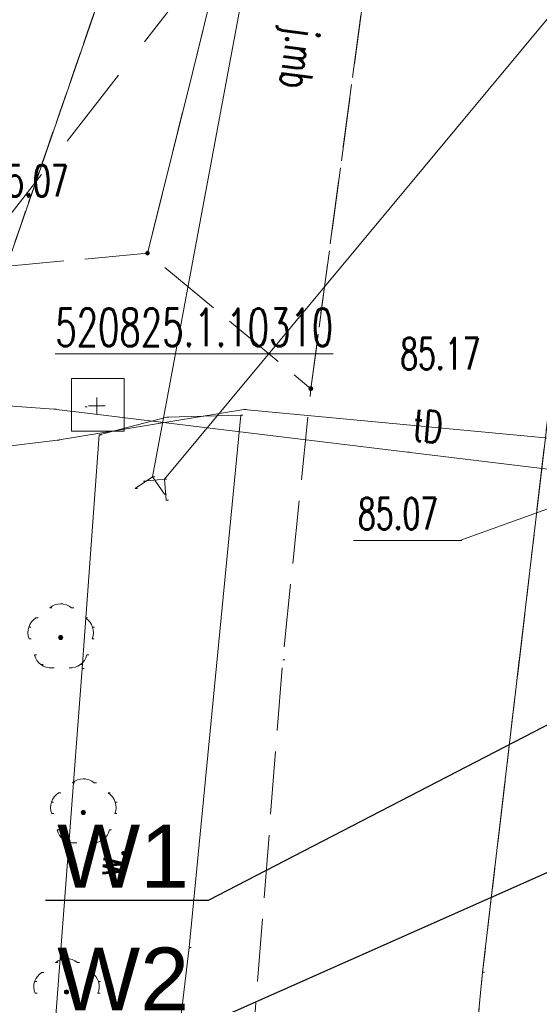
# Model space of a CAD drawing. Extents: x -134780 to 5540120, y 74663 to 5964901.
# Tile 25 of 84: x 5539528 to 5539541, y 5961349 to 5961373. Entities that reach past the tile are written whole.
import ezdxf
from ezdxf import colors
from ezdxf.entities.mleader import LeaderData, LeaderLine
from ezdxf.math import Vec2, Vec3

# ---------------------------------------------------------------- set-up
doc = ezdxf.new("R2010")
doc.units = 0
doc.header["$MEASUREMENT"] = 0
doc.set_wipeout_variables(frame=1)
for name, pattern in [('L_0_03', [1, 0.5, -0.5]), ('L_0_06', [2, 1.5, -0.5]), ('L_0_0C', [3, 2, -1]), ('Wipeout_Contour', [1000, 0, -1000])]:
    doc.linetypes.add(name, pattern=pattern)
for name, color, linetype, lineweight in [('#opisy', 7, 'Continuous', 0), ('0_Nr_Pióra__7', 7, 'Continuous', 13), ('131_Punkt_osnowy_pomiarowej_Nr_Pióra__7', 7, 'Continuous', 13), ('ARCH MAPA RUSINOWO_Nr_Pióra__60', 230, 'Continuous', 211), ('drzewo_lisciaste_Nr_Pióra__7', 7, 'Continuous', 13), ('jezdnia_Atr17_Nr_Pióra__7', 7, 'Continuous', 13), ('jezdnia_Nr_Pióra__7', 7, 'Continuous', 13), ('kraweznik_Nr_Pióra__7', 7, 'Continuous', 13), ('mapa', 7, 'Continuous', 13), ('pikieta_sztuczna_Atr2_Nr_Pióra__7', 7, 'Continuous', 13), ('pikieta_sztuczna_Nr_Pióra__7', 7, 'Continuous', 13), ('przepust_Nr_Pióra__7', 7, 'Continuous', 13), ('przewod_telekomunikacyjny_podziemny_Atr1_Nr_Pióra__7', 7, 'Continuous', 13), ('przewod_telekomunikacyjny_podziemny_Nr_Pióra__7', 7, 'Continuous', 13), ('przewod_wodociagowy_Nr_Pióra__7', 7, 'Continuous', 13), ('row_melioracyjny__poligon__Atr17_Nr_Pióra__7', 7, 'Continuous', 13), ('row_melioracyjny__poligon__Nr_Pióra__7', 7, 'Continuous', 13), ('rzedna_Atr2_Nr_Pióra__7', 7, 'Continuous', 13), ('Szczegolowa_osnowa_geodezyjna_pozioma_Atr103_Nr_Pióra__7', 7, 'Continuous', 13), ('Szczegolowa_osnowa_geodezyjna_pozioma_Nr_Pióra__7', 7, 'Continuous', 13), ('trawnik_Nr_Pióra__7', 7, 'Continuous', 13), ('Zakres_Nr_Pióra__7', 7, 'Continuous', 13), ('zasuwa_lub_zawor_Nr_Pióra__7', 7, 'Continuous', 13)]:
    doc.layers.add(name, color=color, linetype=linetype, lineweight=lineweight)
doc.layers.add('218_kontur_uzytku_gruntowego_Nr_Pióra__3', color=7, linetype='Continuous', lineweight=18, true_color=0xff6600)
doc.layers.add('219_dzialka_ewidencyjna_Nr_Pióra__96', color=7, linetype='Continuous', lineweight=13, true_color=0x00d59f)
doc.layers.add('Szczegolowa_osnowa_geodezyjna_pozioma', color=7, linetype='Continuous')
doc.styles.add('GENERATED_STYLE_7', font='Simplex.shx', dxfattribs={"bigfont": 'BIGFONT.SHX'})
doc.styles.get("Standard").update_dxf_attribs({"font": 'txt', "bigfont": 'BIGFONT.SHX'})

# ---------------------------------------------------------------- blocks, each defined once
blk = doc.blocks.new('mapa')
at = {"layer": 'drzewo_lisciaste_Nr_Pióra__7', "linetype": 'Continuous'}
for points in [[(5539529.22, 5961358.18, 1), (5539529.22, 5961358.28, 1)], [(5539529.76, 5961354.01, 1), (5539529.76, 5961354.11, 1)], [(5539529.36, 5961349.73, 1), (5539529.36, 5961349.83, 1)]]:
    blk.add_hatch(color=252, dxfattribs=at).paths.add_polyline_path(points, flags=0)
at = {"layer": 'pikieta_sztuczna_Nr_Pióra__7', "linetype": 'Continuous'}
for points in [[(5539531.29, 5961367.345, 1), (5539531.29, 5961367.435, 1)], [(5539535.18, 5961364.115, 1), (5539535.18, 5961364.205, 1)]]:
    blk.add_hatch(color=252, dxfattribs=at).paths.add_polyline_path(points, flags=0)
at = {"layer": '0_Nr_Pióra__7', "color": 252, "linetype": 'Continuous'}
for p, q in [((5539531.29, 5961367.39), (5539531.34, 5961367.39)), ((5539531.29, 5961367.39), (5539531.34, 5961367.39)), ((5539535.18, 5961364.16), (5539535.23, 5961364.16)), ((5539535.18, 5961364.16), (5539535.23, 5961364.16)), ((5539529.06, 5961363.67), (5539529.11, 5961363.67)), ((5539531.75, 5961363.48), (5539531.8, 5961363.48)), ((5539533.51, 5961363.53), (5539533.56, 5961363.53)), ((5539533.58, 5961363.66), (5539533.63, 5961363.66)), ((5539529.14, 5961362.93), (5539529.19, 5961362.93)), ((5539537.48, 5961362.65), (5539537.53, 5961362.65)), ((5539531.191, 5961361.954), (5539531.241, 5961361.954)), ((5539531.41, 5961362.06), (5539531.46, 5961362.06)), ((5539531.69, 5961362), (5539531.74, 5961362)), ((5539530.997, 5961361.777), (5539531.047, 5961361.777)), ((5539531.693, 5961361.647), (5539531.743, 5961361.647)), ((5539531.736, 5961361.501), (5539531.786, 5961361.501)), ((5539536.193, 5961360.54), (5539536.243, 5961360.54)), ((5539538.73, 5961360.54), (5539538.78, 5961360.54)), ((5539529.22, 5961359.03), (5539529.27, 5961359.03)), ((5539528.959, 5961358.933), (5539529.009, 5961358.933)), ((5539529.481, 5961358.933), (5539529.531, 5961358.933)), ((5539528.632, 5961358.696), (5539528.682, 5961358.696)), ((5539529.808, 5961358.696), (5539529.858, 5961358.696)), ((5539528.46, 5961358.478), (5539528.51, 5961358.478)), ((5539529.98, 5961358.478), (5539530.03, 5961358.478)), ((5539528.471, 5961358.201), (5539528.521, 5961358.201)), ((5539529.22, 5961358.23), (5539529.27, 5961358.23)), ((5539529.969, 5961358.201), (5539530.019, 5961358.201)), ((5539528.596, 5961357.815), (5539528.646, 5961357.815)), ((5539529.844, 5961357.815), (5539529.894, 5961357.815)), ((5539534.51, 5961357.7), (5539534.56, 5961357.7)), ((5539528.75, 5961357.582), (5539528.8, 5961357.582)), ((5539529.019, 5961357.507), (5539529.069, 5961357.507)), ((5539529.421, 5961357.507), (5539529.471, 5961357.507)), ((5539529.69, 5961357.582), (5539529.74, 5961357.582)), ((5539529.73, 5961357.49), (5539529.78, 5961357.49)), ((5539529.76, 5961354.86), (5539529.81, 5961354.86)), ((5539529.499, 5961354.763), (5539529.549, 5961354.763)), ((5539530.021, 5961354.763), (5539530.071, 5961354.763)), ((5539529.172, 5961354.526), (5539529.222, 5961354.526)), ((5539530.348, 5961354.526), (5539530.398, 5961354.526)), ((5539529, 5961354.308), (5539529.05, 5961354.308)), ((5539530.52, 5961354.308), (5539530.57, 5961354.308)), ((5539529.011, 5961354.031), (5539529.061, 5961354.031)), ((5539529.76, 5961354.06), (5539529.81, 5961354.06)), ((5539530.509, 5961354.031), (5539530.559, 5961354.031)), ((5539529.136, 5961353.645), (5539529.186, 5961353.645)), ((5539530.384, 5961353.645), (5539530.434, 5961353.645)), ((5539529.29, 5961353.412), (5539529.34, 5961353.412)), ((5539530.23, 5961353.412), (5539530.28, 5961353.412)), ((5539529.559, 5961353.337), (5539529.609, 5961353.337)), ((5539529.961, 5961353.337), (5539530.011, 5961353.337)), ((5539532.28, 5961350.84), (5539532.33, 5961350.84)), ((5539529.36, 5961350.58), (5539529.41, 5961350.58)), ((5539529.099, 5961350.483), (5539529.149, 5961350.483)), ((5539529.621, 5961350.483), (5539529.671, 5961350.483)), ((5539528.772, 5961350.246), (5539528.822, 5961350.246)), ((5539529.948, 5961350.246), (5539529.998, 5961350.246)), ((5539539.27, 5961350.25), (5539539.32, 5961350.25)), ((5539528.6, 5961350.028), (5539528.65, 5961350.028)), ((5539530.12, 5961350.028), (5539530.17, 5961350.028)), ((5539528.611, 5961349.751), (5539528.661, 5961349.751)), ((5539529.36, 5961349.78), (5539529.41, 5961349.78)), ((5539530.109, 5961349.751), (5539530.159, 5961349.751))]:
    blk.add_line(p, q, dxfattribs=at)
at = {"layer": 'drzewo_lisciaste_Nr_Pióra__7', "color": 252, "linetype": 'Continuous'}
for centre in [(5539529.22, 5961358.23), (5539529.76, 5961354.06), (5539529.36, 5961349.78)]:
    blk.add_circle(centre, 0.05, dxfattribs=at)
for centre, start, end in [((5539529.22, 5961358.63), 49.272, 130.728), ((5539528.84, 5961358.354), 121.308, 202.548), ((5539529.6, 5961358.354), 337.452, 58.692), ((5539528.985, 5961357.906), 193.221, 274.871), ((5539529.455, 5961357.906), 265.129, 346.779), ((5539529.76, 5961354.46), 49.272, 130.728), ((5539529.38, 5961354.184), 121.308, 202.548), ((5539530.14, 5961354.184), 337.452, 58.692), ((5539529.525, 5961353.736), 193.221, 274.871), ((5539529.995, 5961353.736), 265.129, 346.779), ((5539529.36, 5961350.18), 49.272, 130.728), ((5539528.98, 5961349.904), 121.308, 202.548), ((5539529.74, 5961349.904), 337.452, 58.692)]:
    blk.add_arc(centre, 0.4, start, end, dxfattribs=at)
at = {"layer": 'jezdnia_Nr_Pióra__7', "color": 252, "linetype": 'L_0_06', "flags": 128}
blk.add_lwpolyline([(5539537.17, 5961379.01), (5539535.18, 5961364.16), (5539531.29, 5961367.39), (5539533.72, 5961377.16)], close=True, dxfattribs=at)
blk.add_lwpolyline([(5539513.451, 5961368.798), (5539519.13, 5961371.29), (5539525.38, 5961373.91), (5539533.72, 5961377.16), (5539531.29, 5961367.39), (5539518.89, 5961366.23), (5539513.451, 5961364.717)], dxfattribs=at)
at = {"layer": 'kraweznik_Nr_Pióra__7', "color": 252, "linetype": 'Continuous', "flags": 128}
blk.add_lwpolyline([(5539535.43, 5961273.08), (5539535.77, 5961288.6), (5539535.88, 5961291.71), (5539536.1, 5961297.03), (5539536.36, 5961303.63), (5539536.62, 5961311.58), (5539536.89, 5961318.2), (5539537.08, 5961322.75), (5539537.78, 5961334.89), (5539539.27, 5961350.25), (5539540.91, 5961364.2), (5539541.27, 5961367.82), (5539542.32, 5961378), (5539542.51, 5961379.21), (5539543.29, 5961381.17), (5539544.97, 5961391.79), (5539547.33, 5961407.23), (5539550.22, 5961425.23)], dxfattribs=at)
at = {"layer": 'pikieta_sztuczna_Nr_Pióra__7', "color": 252, "linetype": 'Continuous'}
for centre in [(5539531.29, 5961367.39), (5539535.18, 5961364.16)]:
    blk.add_circle(centre, 0.045, dxfattribs=at)
at = {"layer": 'przepust_Nr_Pióra__7', "color": 252, "linetype": 'Continuous', "flags": 128}
for points in [[(5539531.69, 5961362), (5539546.35, 5961379.64)], [(5539534.62, 5961379.31), (5539531.41, 5961362.06)], [(5539531.41, 5961362.06), (5539530.997, 5961361.777)], [(5539531.69, 5961362), (5539531.191, 5961361.954)], [(5539531.41, 5961362.06), (5539531.693, 5961361.647)], [(5539531.69, 5961362), (5539531.736, 5961361.501)]]:
    blk.add_lwpolyline(points, dxfattribs=at)
at = {"layer": 'rzedna_Atr2_Nr_Pióra__7', "color": 252, "linetype": 'Continuous', "flags": 128}
blk.add_lwpolyline([(5539542.79, 5961362), (5539538.73, 5961360.54), (5539536.193, 5961360.54)], dxfattribs=at)
at = {"layer": 'trawnik_Nr_Pióra__7', "color": 252, "linetype": 'L_0_03', "flags": 128}
blk.add_lwpolyline([(5539539.27, 5961350.25), (5539540.91, 5961364.2), (5539541.27, 5961367.82), (5539544.9, 5961369.91), (5539545.1, 5961369.46), (5539543.99, 5961355.05), (5539543.24, 5961344.35), (5539542.58, 5961334.77), (5539541.61, 5961324.19), (5539540.71, 5961316.91), (5539539.76, 5961317.09), (5539538.61, 5961317.26), (5539537.78, 5961317.62), (5539536.89, 5961318.2), (5539537.08, 5961322.75), (5539537.78, 5961334.89)], close=True, dxfattribs=at)
at = {"layer": 'jezdnia_Atr17_Nr_Pióra__7', "color": 252, "linetype": 'Continuous', "insert": (5539535.371, 5961372.712), "char_height": 0.75, "attachment_point": 1, "rotation": 262.4, "style": 'GENERATED_STYLE_7'}
blk.add_mtext('{\\W0.660000x;j.mb}', dxfattribs=at)
at = {"layer": 'pikieta_sztuczna_Atr2_Nr_Pióra__7', "color": 252, "linetype": 'Continuous', "char_height": 0.75, "attachment_point": 1, "style": 'GENERATED_STYLE_7'}
for s, insert in [('{\\W0.660000x;85.07}', (5539527.499, 5961369.488)), ('{\\W0.660000x;85.17}', (5539537.309, 5961365.368))]:
    blk.add_mtext(s, dxfattribs=dict(at, insert=insert))
at = {"layer": 'przewod_telekomunikacyjny_podziemny_Atr1_Nr_Pióra__7', "color": 252, "linetype": 'Continuous', "insert": (5539537.656, 5961363.668), "char_height": 0.75, "attachment_point": 1, "rotation": 354.7, "style": 'GENERATED_STYLE_7'}
blk.add_mtext('{\\W0.660000x;tD}', dxfattribs=at)
at = {"layer": 'row_melioracyjny__poligon__Atr17_Nr_Pióra__7', "color": 252, "linetype": 'Continuous', "insert": (5539529.96, 5961352.571), "char_height": 0.75, "attachment_point": 1, "rotation": 85.7, "style": 'GENERATED_STYLE_7'}
blk.add_mtext('{\\W0.660000x;w.}', dxfattribs=at)
at = {"layer": 'rzedna_Atr2_Nr_Pióra__7', "color": 252, "linetype": 'Continuous', "insert": (5539536.302, 5961361.556), "char_height": 0.75, "attachment_point": 1, "style": 'GENERATED_STYLE_7'}
blk.add_mtext('{\\W0.660000x;85.07}', dxfattribs=at)
at = {"layer": 'Szczegolowa_osnowa_geodezyjna_pozioma_Atr103_Nr_Pióra__7', "color": 252, "linetype": 'Continuous', "insert": (5539529.093, 5961366.07), "char_height": 0.9, "attachment_point": 1, "style": 'GENERATED_STYLE_7'}
blk.add_mtext('{\\W0.660000x;\\L520825.1.10310}', dxfattribs=at)
at = {"color": 252, "linetype": 'Wipeout_Contour', "lineweight": 0, "ltscale": 920110.044362}
blk.add_wipeout([(5539529.48, 5961364.4), (5539529.48, 5961363.15), (5539530.73, 5961363.15), (5539530.73, 5961364.4)], dxfattribs=at).dxf.layer = 'Szczegolowa_osnowa_geodezyjna_pozioma'
at = {"layer": 'Szczegolowa_osnowa_geodezyjna_pozioma_Nr_Pióra__7', "color": 252, "linetype": 'Continuous', "flags": 128}
blk.add_lwpolyline([(5539529.48, 5961364.4), (5539529.48, 5961363.15), (5539530.73, 5961363.15), (5539530.73, 5961364.4)], close=True, dxfattribs=at)
at = {"color": 252, "linetype": 'Wipeout_Contour', "lineweight": 0, "ltscale": 920110.044362}
blk.add_wipeout([(5539529.48, 5961364.4), (5539529.48, 5961363.15), (5539530.73, 5961363.15), (5539530.73, 5961364.4)], dxfattribs=at).dxf.layer = 'Szczegolowa_osnowa_geodezyjna_pozioma'
at = {"layer": '0_Nr_Pióra__7', "color": 252, "linetype": 'Continuous'}
blk.add_line((5539530.14, 5961363.06), (5539530.19, 5961363.06), dxfattribs=at)
at = {"layer": '131_Punkt_osnowy_pomiarowej_Nr_Pióra__7', "color": 252, "linetype": 'Continuous'}
blk.add_line((5539529.8, 5961363.73), (5539529.85, 5961363.73), dxfattribs=at)
at = {"layer": '218_kontur_uzytku_gruntowego_Nr_Pióra__3', "color": 252, "linetype": 'L_0_03', "flags": 128}
for points in [[(5539532.54, 5961380.41), (5539525.28, 5961359.41)], [(5539525.28, 5961359.41), (5539532.54, 5961380.41)]]:
    blk.add_lwpolyline(points, dxfattribs=at)
at = {"layer": '219_dzialka_ewidencyjna_Nr_Pióra__96', "color": 252, "linetype": 'Continuous', "flags": 128}
blk.add_lwpolyline([(5539525.28, 5961359.41), (5539532.54, 5961380.41)], dxfattribs=at)
at = {"layer": 'ARCH MAPA RUSINOWO_Nr_Pióra__60', "linetype": 'Continuous', "lineweight": 20, "flags": 128}
blk.add_lwpolyline([(5539532.54, 5961380.41), (5539525.28, 5961359.41), (5539513.451, 5961355.235)], dxfattribs=at)
at = {"layer": 'jezdnia_Nr_Pióra__7', "color": 252, "linetype": 'L_0_06', "flags": 128}
blk.add_lwpolyline([(5539999.19, 5964053.31), (5539991.4, 5964036.09), (5539985.21, 5964021.52), (5539975.15, 5963999.09), (5539963.72, 5963973.54), (5539961.98, 5963968.75), (5539956.08, 5963955.73), (5539947.38, 5963936.49), (5539939.62, 5963919.19), (5539930.06, 5963897.79), (5539920.31, 5963876.54), (5539903.27, 5963837.86), (5539901.32, 5963833.51), (5539898.81, 5963827.49), (5539896.38, 5963822.74), (5539891.05, 5963810.65), (5539884.46, 5963795.38), (5539879.24, 5963784.04), (5539871.67, 5963766.78), (5539869.54, 5963762.15), (5539865.51, 5963752.98), (5539859.36, 5963738.99), (5539856.4, 5963732.39), (5539854.67, 5963728.64), (5539856.25, 5963726.46), (5539855.31, 5963723.82), (5539852.26, 5963722.8), (5539847.97, 5963713.08), (5539843.21, 5963702.63), (5539842.06, 5963699.94), (5539838.81, 5963692.26), (5539830.85, 5963674.75), (5539820.19, 5963650.25), (5539818.12, 5963645), (5539817.74, 5963644.17), (5539813.54, 5963634.91), (5539809.4, 5963625.25), (5539801.48, 5963607.21), (5539796.69, 5963596.22), (5539791.48, 5963584.65), (5539782.46, 5963564.38), (5539776.09, 5963550.38), (5539769.11, 5963534.41), (5539763.64, 5963521.88), (5539760.52, 5963514.45), (5539753.01, 5963497.63), (5539748.15, 5963485.56), (5539744.94, 5963478.74), (5539740.22, 5963467.61), (5539735.82, 5963457.6), (5539732.58, 5963450.39), (5539727.25, 5963438.79), (5539724.39, 5963432.73), (5539716.03, 5963414.3), (5539709.62, 5963400.54), (5539703.42, 5963385.05), (5539701.46, 5963380.57), (5539695.42, 5963366.72), (5539689.15, 5963352.67), (5539688.11, 5963350.1), (5539684.73, 5963339.99), (5539681.36, 5963330.34), (5539680.5, 5963326.14), (5539679.08, 5963319.62), (5539678.47, 5963316.61), (5539677.98, 5963313.11), (5539676.59, 5963303.09), (5539675.35, 5963288.33), (5539673.35, 5963267.43), (5539671.97, 5963251.87), (5539670.51, 5963234.06), (5539668.84, 5963214.13), (5539667.88, 5963200.98), (5539667.53, 5963194.67), (5539666.69, 5963184.86), (5539666.11, 5963179.46), (5539664.94, 5963163.04), (5539664.51, 5963157.02), (5539664.04, 5963150.56), (5539662.86, 5963137.1), (5539661.91, 5963127.16), (5539661.34, 5963120.88), (5539661.2, 5963118.65), (5539659.55, 5963099.34), (5539658.06, 5963083.09), (5539656.64, 5963068), (5539654.29, 5963042.14), (5539652.97, 5963027.01), (5539652.25, 5963017.91), (5539651.48, 5963008.58), (5539650.21, 5962992.97), (5539648.82, 5962975.89), (5539647.98, 5962965.04), (5539646.76, 5962949.75), (5539645.49, 5962932.14), (5539644.87, 5962923.63), (5539645.84, 5962923.11), (5539647.68, 5962922.13), (5539647.55, 5962919.07), (5539644.47, 5962918.4), (5539642.94, 5962899.28), (5539642.02, 5962889.07), (5539640.93, 5962876.44), (5539642.02, 5962875.63), (5539645, 5962873.39), (5539644.63, 5962869.5), (5539641.41, 5962867.62), (5539640.25, 5962866.94), (5539639.8, 5962857.94), (5539638.77, 5962846.36), (5539637.95, 5962835.55), (5539637.69, 5962832.2), (5539637.38, 5962828.5), (5539636.17, 5962814.32), (5539634.91, 5962799.54), (5539633.21, 5962781), (5539630.37, 5962749.59), (5539628.55, 5962722.93), (5539626.25, 5962693.47), (5539622.63, 5962652.94), (5539620.37, 5962627.27), (5539619.98, 5962622.72), (5539619.98, 5962620.95), (5539619.46, 5962593.63), (5539618.69, 5962556.23), (5539617.78, 5962510.64), (5539617.66, 5962504.99), (5539617.01, 5962480.12), (5539616.82, 5962472.08), (5539616.86, 5962468.95), (5539616.67, 5962450.69), (5539616.33, 5962425), (5539615.82, 5962413.3), (5539615.8, 5962412.88), (5539615.04, 5962374.96), (5539615.06, 5962373.62), (5539614.97, 5962366.26), (5539614.98, 5962364.85), (5539614.54, 5962355.35), (5539614.4, 5962348.56), (5539613.81, 5962315.21), (5539613.29, 5962293.68), (5539612.82, 5962271.93), (5539612.82, 5962264.02), (5539612.2, 5962252.41), (5539611.87, 5962241.47), (5539611.13, 5962227.26), (5539610.59, 5962211.86), (5539610.16, 5962190.12), (5539609.88, 5962177.45), (5539608.73, 5962139), (5539607.99, 5962113.02), (5539607.43, 5962101.13), (5539605.51, 5962037.8), (5539603.67, 5961987.54), (5539603.13, 5961971.65), (5539601.74, 5961927.82), (5539600.75, 5961891.97), (5539599.97, 5961870.17), (5539598.76, 5961839.92), (5539598.25, 5961828.24), (5539598.07, 5961820.47), (5539597.75, 5961800.23), (5539597.38, 5961791.21), (5539596.52, 5961773.26), (5539595.92, 5961755.39), (5539595.12, 5961734.22), (5539593.97, 5961715.32), (5539593.15, 5961698.69), (5539591, 5961684.87), (5539587.75, 5961662.9), (5539584.56, 5961641.94), (5539582.66, 5961629.76), (5539580.71, 5961616.26), (5539578.44, 5961601.28), (5539576.6, 5961589.3), (5539574.91, 5961578.9), (5539573.19, 5961567.83), (5539571.22, 5961555.24), (5539569.88, 5961547.35), (5539568.84, 5961540.66), (5539566.54, 5961524.91), (5539564.36, 5961510.54), (5539562.76, 5961500.34), (5539561.43, 5961491.98), (5539559.03, 5961478.06), (5539556.81, 5961464.91), (5539554.95, 5961453.18), (5539554.14, 5961447.63), (5539551.22, 5961433.18), (5539550.22, 5961425.23), (5539547.33, 5961407.23), (5539544.97, 5961391.79), (5539543.29, 5961381.17), (5539542.51, 5961379.21), (5539542.32, 5961378), (5539541.27, 5961367.82), (5539540.91, 5961364.2), (5539539.27, 5961350.25), (5539537.78, 5961334.89), (5539537.08, 5961322.75), (5539536.89, 5961318.2), (5539536.62, 5961311.58), (5539536.36, 5961303.63), (5539536.1, 5961297.03), (5539535.77, 5961288.6), (5539535.43, 5961273.08), (5539535.1, 5961256.9), (5539534.99, 5961242.98), (5539534.93, 5961227.39), (5539534.64, 5961223.09), (5539535.09, 5961219.59), (5539536.43, 5961215.63), (5539539.17, 5961211.64), (5539542.98, 5961209.08), (5539524.13, 5961213.68), (5539525.21, 5961214.75), (5539526.28, 5961216.3), (5539527.29, 5961219.19), (5539528.2, 5961223.48), (5539528.64, 5961231.21), (5539528.81, 5961241.22), (5539529.12, 5961251.99), (5539529.26, 5961264.73), (5539529.86, 5961279.51), (5539530.43, 5961293.38), (5539531.2, 5961309.49), (5539531.74, 5961322.55), (5539532.3, 5961332.49), (5539532.4, 5961334.04), (5539532.42, 5961334.45), (5539533.38, 5961343.25), (5539534.51, 5961357.7), (5539535.18, 5961364.16), (5539537.17, 5961379.01), (5539537.95, 5961380.97), (5539539.63, 5961391.59), (5539541.99, 5961407.03), (5539544.88, 5961425.03), (5539545.88, 5961432.98), (5539548.8, 5961447.43), (5539549.61, 5961452.98), (5539551.47, 5961464.71), (5539553.69, 5961477.86), (5539556.09, 5961491.78), (5539557.42, 5961500.14), (5539559.02, 5961510.34), (5539561.2, 5961524.71), (5539563.5, 5961540.46), (5539565.88, 5961555.04), (5539567.85, 5961567.63), (5539569.57, 5961578.7), (5539571.26, 5961589.1), (5539573.1, 5961601.08), (5539575.37, 5961616.06), (5539577.32, 5961629.56), (5539579.33, 5961642.76), (5539581.48, 5961654.8), (5539582.75, 5961663.42), (5539584.59, 5961675.5), (5539585.75, 5961684.86), (5539587.43, 5961695.68), (5539588.08, 5961706.5), (5539588.95, 5961719.01), (5539589.82, 5961734.87), (5539590.45, 5961746.61), (5539590.86, 5961759.2), (5539591.28, 5961773.17), (5539592.04, 5961791.01), (5539592.41, 5961800.03), (5539593.52, 5961828.43), (5539593.62, 5961830.97), (5539595.96, 5961905.48), (5539597.17, 5961946.83), (5539597.6, 5961961.18), (5539599.55, 5962016.47), (5539600.83, 5962051.67), (5539602.01, 5962087.06), (5539602.89, 5962113.28), (5539603.03, 5962117.47), (5539603.64, 5962135.89), (5539604.86, 5962168.07), (5539605.44, 5962192.76), (5539606.36, 5962223.32), (5539603.76, 5962226.11), (5539603.82, 5962229.23), (5539606.38, 5962231.43), (5539607.32, 5962268.22), (5539607.71, 5962300.61), (5539608.16, 5962309.36), (5539608.51, 5962325.2), (5539608.56, 5962341.64), (5539608.78, 5962355.36), (5539608.88, 5962366.71), (5539609.21, 5962379.86), (5539609.71, 5962391.99), (5539609.84, 5962395.1), (5539610.14, 5962402.53), (5539610.53, 5962412.34), (5539611.16, 5962427.84), (5539611.28, 5962430.37), (5539611.63, 5962449.19), (5539612.06, 5962467.48), (5539612.03, 5962471.44), (5539612.07, 5962474.94), (5539612.26, 5962484.89), (5539612.63, 5962508.44), (5539612.86, 5962529.86), (5539613.15, 5962545.98), (5539613.45, 5962560.19), (5539613.67, 5962582.2), (5539614.4, 5962604.54), (5539614.71, 5962613.18), (5539614.92, 5962618.87), (5539614.88, 5962623.63), (5539615.91, 5962635.28), (5539618.32, 5962660.86), (5539619.97, 5962679.79), (5539621.51, 5962698.1), (5539623.47, 5962721.34), (5539625.37, 5962745.18), (5539627.12, 5962765.7), (5539628.53, 5962783.51), (5539629.56, 5962799.78), (5539629.57, 5962799.99), (5539630.48, 5962809.17), (5539631.4, 5962821.12), (5539632.3, 5962831.67), (5539632.73, 5962837.6), (5539634.04, 5962852.18), (5539635.34, 5962866.81), (5539636.58, 5962882.59), (5539637.28, 5962892.52), (5539638.14, 5962904.78), (5539639.26, 5962919.01), (5539640.86, 5962936.84), (5539641.66, 5962946.87), (5539642.62, 5962958.94), (5539643.04, 5962964.94), (5539643.18, 5962966.89), (5539643.34, 5962969), (5539644.31, 5962981.48), (5539645.01, 5962990.8), (5539645.68, 5963000.69), (5539646.9, 5963014.98), (5539648.03, 5963027.29), (5539648.92, 5963036.71), (5539646.86, 5963037.79), (5539647.14, 5963040.41), (5539649.38, 5963042.48), (5539649.63, 5963044.9), (5539650.22, 5963052.15), (5539651.02, 5963061.14), (5539652.33, 5963075.78), (5539654.4, 5963097.65), (5539656.29, 5963117.03), (5539656.3, 5963117.21), (5539656.48, 5963119.91), (5539656.92, 5963124.16), (5539658.36, 5963142.28), (5539659.35, 5963154.7), (5539660.55, 5963169.42), (5539661.84, 5963185.35), (5539661.99, 5963188.43), (5539663.61, 5963209.46), (5539665.47, 5963231.62), (5539665.98, 5963238.16), (5539666.31, 5963242.3), (5539667.18, 5963253.02), (5539668.61, 5963272.41), (5539670.58, 5963291.13), (5539671.7, 5963302.83), (5539672.44, 5963312), (5539674, 5963321.6), (5539674.75, 5963327.04), (5539677.83, 5963336.46), (5539682.92, 5963352.13), (5539685.21, 5963357.46), (5539691.23, 5963370.66), (5539698.53, 5963387.15), (5539706.16, 5963405.16), (5539711.04, 5963416.2), (5539719.53, 5963435.56), (5539726.32, 5963450.92), (5539730.49, 5963459.62), (5539729.46, 5963460.5), (5539726.85, 5963462.75), (5539728.12, 5963465.03), (5539732.65, 5963464.18), (5539739.21, 5963478.94), (5539745.34, 5963492.88), (5539751.72, 5963507.82), (5539761.89, 5963531.36), (5539767.85, 5963544.96), (5539774.64, 5963560.41), (5539785.36, 5963584.6), (5539791.33, 5963597.77), (5539796.6, 5963609.81), (5539801.71, 5963620.73), (5539807.63, 5963633.86), (5539812.07, 5963643.83), (5539814.49, 5963649.49), (5539820.55, 5963664.51), (5539829.37, 5963684.17), (5539835.32, 5963697.34), (5539841.7, 5963712.35), (5539851.51, 5963734.84), (5539859.62, 5963753.24), (5539862.75, 5963760.3), (5539868.49, 5963772.85), (5539874.07, 5963785.51), (5539885.48, 5963811.53), (5539890.69, 5963822.99), (5539902.79, 5963850.69), (5539914.42, 5963876.69), (5539927.25, 5963906.05), (5539939.75, 5963934.39), (5539955.58, 5963969.68), (5539962.55, 5963985.75), (5539970.74, 5964003.81), (5539976.48, 5964016.76), (5539982.22, 5964030.49), (5539989.73, 5964047.66), (5539996.62, 5964063.71), (5540000.15, 5964071.29), (5540001.29, 5964074.34), (5540002.69, 5964079.22), (5540003.51, 5964082.43), (5540004.82, 5964088.93), (5540005.22, 5964093.93), (5540004.82, 5964101.33), (5540001.28, 5964112.1), (5539999.1, 5964119.4), (5539993.61, 5964136.39), (5539987.93, 5964153.94), (5539982.13, 5964171.54), (5539977.33, 5964185.85), (5539971.4, 5964204.13), (5539964.98, 5964224.67), (5539961.25, 5964236.68), (5539957.86, 5964237.39), (5539957.33, 5964239.56), (5539958.1, 5964240.58), (5539959.32, 5964242.2), (5539956.21, 5964250.42), (5539953.05, 5964258.64), (5539948.96, 5964272.11), (5539942.69, 5964290.95), (5539935.21, 5964312.48), (5539924.31, 5964344.28), (5539915.41, 5964370.77), (5539901.8, 5964411.92), (5539893.09, 5964437.67), (5539878.77, 5964480.45), (5539876.63, 5964486.73), (5539861.55, 5964530.96), (5539850.12, 5964565.1), (5539838.7, 5964599.08), (5539828.35, 5964630.27), (5539817.98, 5964661.06), (5539806.29, 5964695.17), (5539794.49, 5964730.48), (5539784.91, 5964759.72), (5539775.16, 5964788.39), (5539769.4, 5964806.18), (5539761.23, 5964831.19), (5539753.15, 5964854.82), (5539744.66, 5964880.08), (5539737.53, 5964901.11), (5539742.85, 5964897.99), (5539750.92, 5964874.14), (5539760.85, 5964844.49), (5539773.46, 5964806.55), (5539784.44, 5964773.73), (5539798.25, 5964732.41), (5539814.99, 5964682.13), (5539823.43, 5964657.54), (5539832.21, 5964631.22), (5539838.15, 5964613.39), (5539840.06, 5964608), (5539848.02, 5964584.23), (5539859.71, 5964549.41), (5539869.79, 5964519.34), (5539882.17, 5964482.5), (5539891.23, 5964455.81), (5539901.89, 5964424.74), (5539906.75, 5964409.56), (5539908.46, 5964404.8), (5539920.27, 5964368.88), (5539929.23, 5964342.65), (5539935.96, 5964322.91), (5539939.52, 5964312.73), (5539943.21, 5964301.93), (5539949.5, 5964283.62), (5539956.13, 5964263.72), (5539962.32, 5964245.56), (5539964.94, 5964238.1), (5539970.48, 5964221.34), (5539974.17, 5964210.34), (5539979.83, 5964193.66), (5539983.29, 5964183.45), (5539985.07, 5964178.71), (5539986.99, 5964173.31), (5539992.74, 5964155.61), (5539999.27, 5964136.08), (5540001.61, 5964129.29), (5540003.83, 5964121.6), (5540008.46, 5964106.51), (5540010.46, 5964093.74), (5540009.71, 5964089.12), (5540008.7, 5964082.56), (5540007.03, 5964076.28), (5540005.63, 5964071.74), (5540005.15, 5964070.17), (5540001.27, 5964060.28)], close=True, dxfattribs=at)
at = {"layer": 'przewod_telekomunikacyjny_podziemny_Nr_Pióra__7', "color": 252, "linetype": 'Continuous', "flags": 128}
blk.add_lwpolyline([(5539527.71, 5961362.76), (5539529.14, 5961362.93), (5539533.58, 5961363.66), (5539545.33, 5961362.56), (5539545.66, 5961366.7), (5539548.29, 5961366.44)], dxfattribs=at)
at = {"layer": 'przewod_wodociagowy_Nr_Pióra__7', "color": 252, "linetype": 'Continuous', "flags": 128}
blk.add_lwpolyline([(5539523.52, 5961364.08), (5539529.06, 5961363.67), (5539537.48, 5961362.65), (5539542.79, 5961362), (5539541.4, 5961352.89), (5539540.33, 5961338.95), (5539539.17, 5961326.33), (5539538.66, 5961318.45), (5539538.17, 5961311.01), (5539537.08, 5961296.32), (5539536.47, 5961285.85), (5539535.85, 5961268.98), (5539549.29, 5961271.29), (5539573.3, 5961275.34), (5539588.62, 5961277.8), (5539602.17, 5961279.36), (5539616.59, 5961280.91), (5539615.83, 5961257.35), (5539615.32, 5961242.06)], dxfattribs=at)
at = {"layer": 'row_melioracyjny__poligon__Nr_Pióra__7', "color": 252, "linetype": 'Continuous', "flags": 128}
blk.add_lwpolyline([(5539531.75, 5961363.48), (5539533.51, 5961363.53), (5539532.28, 5961350.84), (5539530.64, 5961337.06), (5539530.22, 5961334.18), (5539528.18, 5961334.25), (5539528.17, 5961334.88), (5539528.52, 5961339.75), (5539529.11, 5961349.32), (5539529.73, 5961357.49), (5539530.14, 5961363.06)], close=True, dxfattribs=at)
at = {"layer": 'Szczegolowa_osnowa_geodezyjna_pozioma_Nr_Pióra__7', "color": 252, "linetype": 'Continuous'}
blk.add_line((5539530.08, 5961363.75), (5539530.13, 5961363.75), dxfattribs=at)
blk.add_line((5539530.08, 5961363.75), (5539530.13, 5961363.75), dxfattribs=at)
at = {"layer": 'Szczegolowa_osnowa_geodezyjna_pozioma_Nr_Pióra__7', "color": 252, "linetype": 'Continuous', "flags": 128}
for points in [[(5539529.48, 5961364.4), (5539529.48, 5961363.15), (5539530.73, 5961363.15), (5539530.73, 5961364.4)], [(5539529.48, 5961364.4), (5539530.73, 5961364.4), (5539530.73, 5961363.15), (5539529.48, 5961363.15)], [(5539529.48, 5961364.4), (5539530.73, 5961364.4), (5539530.73, 5961363.15), (5539529.48, 5961363.15)]]:
    blk.add_lwpolyline(points, close=True, dxfattribs=at)
for points in [[(5539530.08, 5961363.95), (5539530.08, 5961363.55)], [(5539530.08, 5961363.95), (5539530.08, 5961363.55)], [(5539529.88, 5961363.75), (5539530.28, 5961363.75)], [(5539529.88, 5961363.75), (5539530.28, 5961363.75)]]:
    blk.add_lwpolyline(points, dxfattribs=at)
at = {"layer": 'Zakres_Nr_Pióra__7', "color": 252, "linetype": 'L_0_0C', "flags": 128}
blk.add_lwpolyline([(5539630.53, 5961390.3), (5539628.94, 5961331.74), (5539600.56, 5961283.04), (5539537.62, 5961279.94), (5539520.78, 5961299.6), (5539520.6, 5961305.18), (5539524.89, 5961364.28), (5539536.45, 5961379.17)], close=True, dxfattribs=at)

msp = doc.modelspace()

# ---------------------------------------------------------------- block references
at = {"layer": 'mapa', "color": 4, "lineweight": 40}
msp.add_blockref('mapa', (0, 0), dxfattribs=at)

# ---------------------------------------------------------------- next in the draw order: leaders
at = {"layer": '#opisy', "lineweight": 0}
ml = msp.add_multileader_mtext('Standard', dxfattribs=at)
ml.set_content('\\fArial|b0|i0|c238|p34;\\A1;W1 ', color=256)
ml.set_leader_properties()
ml.build(insert=Vec2(0, 0))
ml.multileader.update_dxf_attribs({"text_left_attachment_type": 5, "text_right_attachment_type": 5, "dogleg_length": 0.36, "arrow_head_size": 0.18})
ctx = ml.context
ctx.base_point, ctx.char_height, ctx.arrow_head_size, ctx.landing_gap_size, ctx.plane_origin = Vec3(5539526.727, 5961353.484), 1.5, 0.18, 0.09, Vec3(5539511.431, 5961334.797)
ctx.left_attachment, ctx.right_attachment, ctx.text_align_type = 5, 5, 2
notes = []
notes.append((ctx, [(0, (1, 1, 0), (5539532.73, 5961351.959), (-1, 0), 0.36, [(0, [(5539541.99, 5961356.755)], 0, [])])]))
ctx.mtext.insert, ctx.mtext.alignment, ctx.mtext.flow_direction = Vec3(5539532.28, 5961353.765), 3, 5
ml = msp.add_multileader_mtext('Standard', dxfattribs=at)
ml.set_content('\\fArial|b0|i0|c238|p34;\\A1;W2 ', color=256)
ml.set_leader_properties()
ml.build(insert=Vec2(0, 0))
ml.multileader.update_dxf_attribs({"text_left_attachment_type": 5, "text_right_attachment_type": 5, "dogleg_length": 0.36, "arrow_head_size": 0.18})
ctx = ml.context
ctx.base_point, ctx.char_height, ctx.arrow_head_size, ctx.landing_gap_size, ctx.plane_origin = Vec3(5539526.181, 5961350.54), 1.5, 0.18, 0.09, Vec3(5539517.44, 5961330.367)
ctx.left_attachment, ctx.right_attachment, ctx.text_align_type = 5, 5, 2
notes.append((ctx, [(0, (1, 1, 0), (5539532.73, 5961349.034), (-1, 0), 0.36, [(0, [(5539548.874, 5961356.217)], 0, [])])]))
ctx.mtext.insert, ctx.mtext.alignment, ctx.mtext.flow_direction = Vec3(5539532.28, 5961350.84), 3, 5
ml = msp.add_multileader_mtext('Standard', dxfattribs=at)
ml.set_content('\\fArial|b0|i0|c238|p34;\\A1;W3 ', color=256)
ml.set_leader_properties()
ml.build(insert=Vec2(0, 0))
ml.multileader.update_dxf_attribs({"text_left_attachment_type": 5, "text_right_attachment_type": 5, "dogleg_length": 0.36, "arrow_head_size": 0.18})
ctx = ml.context
ctx.base_point, ctx.char_height, ctx.arrow_head_size, ctx.landing_gap_size, ctx.plane_origin = Vec3(5539525.691, 5961346.704), 1.5, 0.18, 0.09, Vec3(5539523.025, 5961325.025)
ctx.left_attachment, ctx.right_attachment, ctx.text_align_type = 5, 5, 2
notes.append((ctx, [(0, (1, 1, 0), (5539532.273, 5961345.198), (-1, 0), 0.36, [(0, [(5539562.251, 5961355.171)], 0, [])])]))
ctx.mtext.insert, ctx.mtext.alignment, ctx.mtext.flow_direction = Vec3(5539531.823, 5961347.004), 3, 5
for ctx, leaders in notes:
    for number, flags, end, landing, length, lines in leaders:
        leader = LeaderData()
        leader.index, (leader.has_last_leader_line, leader.has_dogleg_vector, leader.attachment_direction) = number, flags
        leader.last_leader_point, leader.dogleg_vector, leader.dogleg_length = Vec3(end), Vec3(landing), length
        for number, points, colour, breaks in lines:
            line = LeaderLine()
            line.index, line.vertices, line.color, line.breaks = number, Vec3.list(points), colors.encode_raw_color(colour), breaks
            leader.lines.append(line)
        ctx.leaders.append(leader)

# ---------------------------------------------------------------- next in the draw order: wipeouts: each hides what was drawn before it
msp.add_wipeout([(5539444.713, 5961266.963), (5539444.713, 5961415.463), (5539654.713, 5961415.463), (5539651.713, 5961412.413), (5539457.213, 5961412.413), (5539457.213, 5961270.013), (5539651.713, 5961270.013), (5539654.713, 5961266.963)]).dxf.layer = 'zasuwa_lub_zawor_Nr_Pióra__7'

doc.saveas('drawing.dxf')
